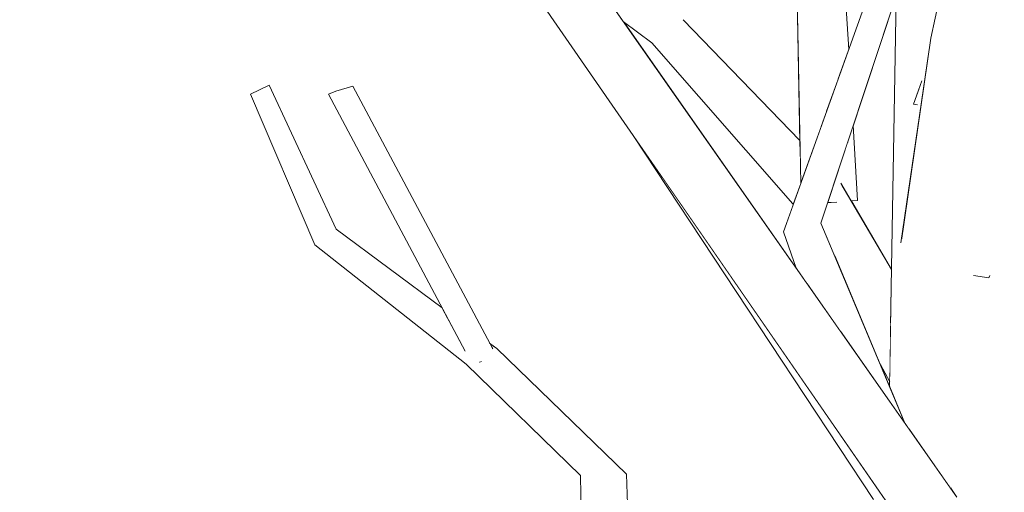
# Model space of a CAD drawing. Extents: x -289599 to -184549, y 66678 to 295474.
# Tile 112 of 256: x -267361 to -267168, y 71715 to 71808. Entities that reach past the tile are written whole.
import ezdxf

# ---------------------------------------------------------------- set-up
doc = ezdxf.new("R2010")
doc.units = 0
doc.header["$MEASUREMENT"] = 0
doc.linetypes.add('Wipeout_Contour', pattern=[1000, 0, -1000])
doc.layers.add('arch drzewa', color=8, linetype='Continuous')
doc.layers.add('Model Ściany', color=8, linetype='Continuous')
doc.layers.add('arch drzewa_Nr_Pióra__4', color=8, linetype='Continuous', lineweight=9)

msp = doc.modelspace()

# ---------------------------------------------------------------- wipeouts: each hides what was drawn before it
at = {"color": 254, "linetype": 'Wipeout_Contour', "lineweight": 0, "ltscale": 155815580.5429485}
msp.add_wipeout([(-266554.89, 73918.5), (-267404.89, 73918.5), (-267404.89, 71750.74), (-267394.05, 71748.38), (-267372.77, 71719.53), (-267373.64, 71718.42), (-267361.77, 71703.3), (-267362.86, 71707.49), (-267359.04, 71708.25), (-267358.29, 71705.38), (-267355.17, 71695.54), (-267346.43, 71685.62), (-267240.2, 71631.77), (-267227.65, 71618.5), (-267218.17, 71618.5), (-267220.21, 71620.82), (-267247.35, 71650.22), (-267302.21, 71663.9), (-267344.56, 71705.32), (-267344.38, 71705.62), (-267342.13, 71706.97), (-267301.15, 71667.98), (-267250.39, 71657.3), (-267251.23, 71718.8), (-267273.59, 71740.57), (-267303.22, 71763.94), (-267315.77, 71793.44), (-267312.12, 71795.22), (-267299.06, 71767.03), (-267278.28, 71751.59), (-267300.51, 71793.47), (-267299.07, 71794.08), (-267295.74, 71795.05), (-267269.02, 71744.71), (-267267.61, 71743.65), (-267242.21, 71719.01), (-267240.22, 71656.11), (-267209.85, 71623.74), (-267192.15, 71653.85), (-267191.46, 71694.71), (-267193.92, 71714.07), (-267240.91, 71785.35), (-267259.73, 71812.62), (-267259.88, 71812.93), (-267260.8, 71812.82), (-267270.86, 71824.37), (-267270.54, 71828.28), (-267284.76, 71838.86), (-267339.96, 71858.73), (-267360.22, 71897.52), (-267358.39, 71899.45), (-267355.97, 71898.67), (-267336.95, 71862.09), (-267284.5, 71844.32), (-267289.83, 71884.07), (-267289.74, 71884.6), (-267318.21, 71914.64), (-267315.25, 71916.35), (-267314.75, 71916.33), (-267285.4, 71886.11), (-267266.24, 71880.37), (-267263.37, 71892.41), (-267272.23, 71900.47), (-267271.16, 71917.53), (-267290.97, 71936.41), (-267293.6, 71962.94), (-267291, 71964.16), (-267288.75, 71963.13), (-267285.82, 71939.03), (-267270.75, 71924.2), (-267270.15, 71933.8), (-267268.22, 71934.27), (-267266.08, 71933.72), (-267266.79, 71920.31), (-267258.08, 71911.73), (-267250.14, 71948.8), (-267246.25, 71948.52), (-267246.21, 71946.67), (-267254.45, 71908.17), (-267252.47, 71906.21), (-267255.44, 71892.9), (-267227.55, 71869.33), (-267227.88, 71868.89), (-267227.73, 71868.84), (-267199.86, 71820.83), (-267198.77, 71802.23), (-267191.78, 71821.78), (-267221.92, 71864.2), (-267221.25, 71864.62), (-267218.99, 71865.53), (-267189.25, 71824.28), (-267188.66, 71858.3), (-267186.39, 71900.82), (-267222.82, 71986.56), (-267226.45, 71988.74), (-267224.64, 71990.83), (-267225.42, 71992.67), (-267229.06, 71999.34), (-267272.8, 72049.63), (-267294.95, 72051.63), (-267299.19, 72053.27), (-267330.73, 72076.07), (-267343.97, 72085.11), (-267390.39, 72099.59), (-267391.71, 72101.29), (-267389.57, 72103.42), (-267341.07, 72088.55), (-267328.2, 72079.46), (-267355.07, 72117.93), (-267355.02, 72119.18), (-267352.4, 72119.92), (-267325.31, 72083.33), (-267285.03, 72065.32), (-267313.51, 72104.32), (-267306.83, 72136.48), (-267310, 72141.1), (-267327.38, 72176.11), (-267325.58, 72177.05), (-267323.15, 72177.38), (-267308.13, 72149.23), (-267310.21, 72162.07), (-267306.83, 72162.95), (-267306.13, 72162.19), (-267303.17, 72145.56), (-267301.81, 72139.09), (-267289.28, 72122.03), (-267288.79, 72176.46), (-267286.85, 72176.89), (-267283.45, 72176.62), (-267284, 72114.84), (-267282.59, 72112.92), (-267248.87, 72053.1), (-267227.3, 72017.9), (-267229.32, 72048.9), (-267234.21, 72057.74), (-267236.98, 72061.01), (-267236.23, 72061.39), (-267250.28, 72086.77), (-267235.32, 72122.05), (-267228.73, 72157.87), (-267226.96, 72157.71), (-267226.37, 72157.6), (-267231.84, 72121.2), (-267245.33, 72088.35), (-267221.6, 72049.35), (-267221.55, 72048.99), (-267211.02, 72036.52), (-267224.99, 72066.7), (-267224.1, 72068.76), (-267220.34, 72068.94), (-267201.46, 72030.94), (-267205.13, 72046.01), (-267195.1, 72076.44), (-267196.57, 72076.37), (-267206.31, 72140.08), (-267220.79, 72182.17), (-267261.46, 72212.28), (-267294.12, 72221.23), (-267319.97, 72232.76), (-267344.72, 72248.99), (-267344.79, 72250.7), (-267342.36, 72251.89), (-267333.53, 72246.52), (-267331.86, 72248.22), (-267298.25, 72228.87), (-267290.01, 72225.52), (-267254.88, 72216.58), (-267222.76, 72193.85), (-267222.2, 72195.52), (-267234.49, 72228.61), (-267245.6, 72271.62), (-267248.78, 72301.27), (-267253.4, 72320.74), (-267256.92, 72334.03), (-267253.03, 72334.74), (-267252.42, 72333.68), (-267249.6, 72323.21), (-267243.96, 72304.25), (-267241.52, 72291.07), (-267237.66, 72316.17), (-267238.19, 72317.91), (-267243.11, 72323.08), (-267243.33, 72324.09), (-267240.09, 72325.73), (-267238.94, 72324.52), (-267238.64, 72324.84), (-267235.21, 72324.9), (-267233.47, 72318.76), (-267214.98, 72299.28), (-267212.2, 72333.19), (-267228.57, 72363.86), (-267226.03, 72365.13), (-267223.67, 72365.28), (-267206.11, 72332.9), (-267209.66, 72295.36), (-267181.01, 72258.39), (-267178.26, 72278.79), (-267178.28, 72280.56), (-267178.35, 72284.63), (-267179.79, 72286.84), (-267179.94, 72286.81), (-267180.16, 72287.39), (-267183.64, 72292.7), (-267184.72, 72299.54), (-267191.01, 72316.29), (-267194.12, 72352.21), (-267184.49, 72379.66), (-267181.78, 72379.12), (-267181.77, 72378.98), (-267190.2, 72352.49), (-267187.39, 72328.96), (-267186.13, 72329.22), (-267184.86, 72328.42), (-267179.85, 72303.15), (-267178.59, 72300.2), (-267179.23, 72341.99), (-267177.86, 72342.19), (-267175.84, 72342.16), (-267175.19, 72341.94), (-267175, 72335.45), (-267173.66, 72368.41), (-267171.45, 72368.51), (-267169.93, 72368.3), (-267170.4, 72322.65), (-267172.58, 72296.58), (-267157.45, 72312.87), (-267146.23, 72345.54), (-267142.87, 72345.09), (-267142.7, 72343.88), (-267152.89, 72309.78), (-267168.83, 72291.03), (-267169.46, 72282.3), (-267162.43, 72272.66), (-267162.33, 72257.61), (-267158.59, 72264.2), (-267152.34, 72309.05), (-267150.13, 72308.95), (-267148.64, 72308.74), (-267154.24, 72262.49), (-267162.27, 72247.35), (-267162.2, 72236.68), (-267135.6, 72265.25), (-267135.28, 72293), (-267131.42, 72293.3), (-267130.76, 72291.44), (-267131, 72270.18), (-267128.51, 72272.86), (-267122.12, 72299.75), (-267099.47, 72329.42), (-267097.98, 72329.77), (-267095.06, 72328.15), (-267116.44, 72300.44), (-267122.1, 72279.04), (-267096.71, 72303.64), (-267093.97, 72302.24), (-267092.55, 72300.96), (-267124.41, 72270.08), (-267124.47, 72270.11), (-267124.52, 72269.93), (-267131.09, 72262.5), (-267131.28, 72246.32), (-267091.76, 72275.06), (-267087.49, 72308.02), (-267082.99, 72307.8), (-267087.45, 72272.08), (-267129.48, 72240.53), (-267142.14, 72203.78), (-267139.97, 72201.92), (-267147.29, 72188.82), (-267148.25, 72186.05), (-267098.87, 72200.54), (-267078.78, 72244.31), (-267027.3, 72275.39), (-267024.95, 72273.24), (-267024.95, 72272.56), (-267073.28, 72242.57), (-267095.96, 72194.42), (-267152.29, 72175.83), (-267164.36, 72157.23), (-267164.31, 72155.32), (-267165.61, 72155.31), (-267166.47, 72153.98), (-267171.79, 72130.46), (-267171.79, 72129.72), (-267171.62, 72125.13), (-267168.64, 72128.16), (-267165.27, 72149.83), (-267163.68, 72151.86), (-267160.07, 72150.82), (-267162.38, 72127.73), (-267163.89, 72124.2), (-267171.23, 72114.39), (-267170.51, 72094.67), (-267170.45, 72094.54), (-267170.5, 72094.53), (-267169.08, 72055.64), (-267168.01, 72028.93), (-267166.71, 72022.75), (-267167.75, 72022.59), (-267166.11, 71981.58), (-267165.41, 71946.78), (-267160.96, 71940.17), (-267154.78, 71925.2), (-267157.32, 71971.72), (-267159.94, 72001.28), (-267163.82, 72055.82), (-267163.84, 72063.1), (-267164.32, 72077.48), (-267161.37, 72077.66), (-267160.94, 72076.85), (-267160.23, 72062.48), (-267159.66, 72054.84), (-267155.89, 72020.36), (-267152.04, 72041.87), (-267148.7, 72041.69), (-267146.72, 72041.2), (-267153.84, 72001.51), (-267153.6, 71999.34), (-267148.41, 71971.27), (-267141.73, 71910.81), (-267130.2, 71936.36), (-267124.65, 71946.44), (-267123.81, 71972.6), (-267099.22, 72018.98), (-267098.65, 72019.15), (-267098.69, 72019.63), (-267084.29, 72036.06), (-267073.32, 72053.32), (-267078.55, 72078.81), (-267075.93, 72079.42), (-267074.82, 72078.73), (-267070.47, 72057.8), (-267070.42, 72057.89), (-267056.61, 72091.8), (-267054.99, 72091.74), (-267051.8, 72090.79), (-267064.65, 72056.13), (-267068.73, 72049.4), (-267068.15, 72046.6), (-267077.33, 72035.21), (-267084.67, 72023.1), (-267062.19, 72029.47), (-267052.81, 72062.94), (-267048.42, 72062.22), (-267056.35, 72031.13), (-267054.58, 72031.63), (-267045.99, 72038.91), (-267032.16, 72051.01), (-267031.42, 72050.54), (-267020.35, 72062.61), (-267018.61, 72062.89), (-267015.99, 72061.06), (-267043.56, 72030.26), (-267052.71, 72027.73), (-267061.55, 72019.78), (-267080, 71992.99), (-267093.88, 71952.99), (-267084.28, 71961.07), (-267024.01, 71996.91), (-266998.65, 72044.15), (-266995.15, 72044.03), (-266993.91, 72042.09), (-267016.92, 71999.22), (-266957.08, 72017.32), (-266950.39, 72026.42), (-266930.3, 72054.71), (-266929.29, 72055.13), (-266926.46, 72053.39), (-266955.35, 72013.46), (-267019.39, 71992.96), (-267077.74, 71956.54), (-267099.7, 71936.7), (-267122.83, 71887.39), (-267126.74, 71865.63), (-267122.46, 71858.86), (-267124.14, 71868.46), (-267123.09, 71869.81), (-267120.43, 71869.49), (-267116.24, 71849), (-267114.26, 71845.88), (-267113.12, 71833.76), (-267112.64, 71831.42), (-267110.74, 71828.86), (-267105.17, 71849.14), (-267096.58, 71873.38), (-267095.7, 71875.13), (-267103.9, 71925.7), (-267100.53, 71926.23), (-267098.59, 71926.05), (-267091.65, 71883.21), (-267088.61, 71889.26), (-267081.24, 71913.31), (-267079.73, 71914.34), (-267076.87, 71912.94), (-267083.05, 71888.5), (-267089.79, 71871.89), (-267096.95, 71847.35), (-267104.1, 71819.91), (-267089.95, 71800.84), (-267077.85, 71836.95), (-267075.72, 71865.5), (-267049.63, 71904.05), (-267046.66, 71904.73), (-267045.7, 71902.48), (-267069.99, 71865.23), (-267070.6, 71836.16), (-267084.05, 71795.41), (-267080.14, 71787.89), (-267071.36, 71794.68), (-267054.59, 71808.43), (-267020.67, 71856.61), (-266986.06, 71878.82), (-266961.97, 71898.35), (-266959.13, 71896.29), (-266959.16, 71896.03), (-266960.68, 71894.8), (-266957.88, 71893.41), (-266958.11, 71891.29), (-267015.33, 71854.49), (-267048.81, 71806.87), (-267049.88, 71805.29), (-267051.19, 71803.49), (-267065.12, 71792.28), (-267077.11, 71782.06), (-267065.43, 71759.6), (-267041.15, 71802.36), (-267006.62, 71809.79), (-266983.4, 71843.27), (-266981.1, 71846.61), (-266980.61, 71847.28), (-266977.96, 71846.19), (-266980.37, 71842.76), (-267005.92, 71805.89), (-267036.06, 71799.94), (-267061.32, 71751.7), (-267059.69, 71748.58), (-267084.57, 71725.32), (-267053.86, 71730.73), (-267053.04, 71734.58), (-267021.97, 71756.89), (-267022.42, 71761.76), (-267023.39, 71770.12), (-267018.27, 71780.21), (-267014.6, 71780.62), (-267013.67, 71778.06), (-267017.46, 71767.62), (-267017.43, 71767.43), (-267016.39, 71760.9), (-267013.83, 71762.74), (-267011.35, 71761.13), (-267003.93, 71766.63), (-266968.16, 71773.45), (-266967.24, 71771.32), (-266967.8, 71770.63), (-267001.07, 71763.75), (-267015.13, 71753.08), (-267010.16, 71722.03), (-266957.77, 71737.3), (-266948.96, 71765.07), (-266943.45, 71764.4), (-266953.72, 71733.42), (-266957.11, 71732.26), (-266960.48, 71731.26), (-267010.07, 71715.44), (-267010.24, 71715.32), (-267010.34, 71714.69), (-267011.17, 71714.7), (-267050.84, 71688.31), (-267064.82, 71648.11), (-267103.31, 71618.5), (-266554.89, 71618.5), (-266554.89, 71746.14), (-266591.22, 71757.06), (-266615, 71786), (-266612.08, 71787.59), (-266610.19, 71788.38), (-266589.22, 71762.37), (-266564.6, 71755.4), (-266564.32, 71757.04), (-266563.13, 71758.14), (-266554.89, 71756.58)], dxfattribs=at).dxf.layer = 'Model Ściany'

# ---------------------------------------------------------------- next in the draw order: wipeouts: each hides what was drawn before it
at = {"color": 254, "linetype": 'Wipeout_Contour', "lineweight": 0, "ltscale": 1943379.358555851}
msp.add_wipeout([(-267168.9, 71785.34), (-267165, 71761.88), (-267164.83, 71762.91), (-267166.44, 71800.36), (-267166.45, 71800.34), (-267166.87, 71795.34)], dxfattribs=at).dxf.layer = 'arch drzewa'
at = {"color": 254, "linetype": 'Wipeout_Contour', "lineweight": 0, "ltscale": 1296036.73136011}
msp.add_wipeout([(-267299.06, 71767.03), (-267303.22, 71763.94), (-267276.87, 71748.93), (-267278.28, 71751.59)], dxfattribs=at).dxf.layer = 'arch drzewa'
at = {"color": 254, "linetype": 'Wipeout_Contour', "lineweight": 0, "ltscale": 2915048.301765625}
msp.add_wipeout([(-267174.84, 71760.23), (-267179.56, 71760.29), (-267172.83, 71720.56), (-267170.45, 71731.72), (-267165.29, 71760.12), (-267171.04, 71760.19), (-267171.16, 71757.92), (-267171.35, 71757.49), (-267174.16, 71757.94)], dxfattribs=at).dxf.layer = 'arch drzewa'
at = {"color": 254, "linetype": 'Wipeout_Contour', "lineweight": 0, "ltscale": 971853.636167}
msp.add_wipeout([(-267240.22, 71656.11), (-267242.21, 71719.01), (-267251.23, 71718.8)], dxfattribs=at).dxf.layer = 'arch drzewa'
at = {"color": 254, "linetype": 'Wipeout_Contour', "lineweight": 0, "ltscale": 4211801.367695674}
msp.add_wipeout([(-267256.6, 71867.5), (-267260.08, 71851.61), (-267251.69, 71822.48), (-267231.14, 71808.06), (-267208.31, 71784.37), (-267208.99, 71820.67), (-267234.21, 71866.29), (-267234.62, 71866.25), (-267235.5, 71867.05), (-267253.83, 71872.42), (-267253.06, 71870.65), (-267252.64, 71867.69), (-267256.53, 71867.35)], dxfattribs=at).dxf.layer = 'Model Ściany'
at = {"color": 254, "linetype": 'Wipeout_Contour', "lineweight": 0, "ltscale": 1619614.0300697}
msp.add_wipeout([(-267197.03, 71772.65), (-267198.24, 71772.56), (-267190.37, 71759.13), (-267189.44, 71812.9), (-267197.89, 71787.32)], dxfattribs=at).dxf.layer = 'Model Ściany'
at = {"color": 254, "linetype": 'Wipeout_Contour', "lineweight": 0, "ltscale": 971728.173069}
msp.add_wipeout([(-267192.57, 71740.5), (-267190.76, 71736.18), (-267190.74, 71737.14)], dxfattribs=at).dxf.layer = 'Model Ściany'
at = {"color": 254, "linetype": 'Wipeout_Contour', "lineweight": 0, "ltscale": 4536372.0798842}
msp.add_wipeout([(-267383.19, 71715), (-267404.89, 71725.43), (-267404.89, 71618.5), (-267283.45, 71618.5), (-267284.76, 71621.19), (-267283.12, 71621.51), (-267293.55, 71636.6), (-267317.44, 71642.43), (-267318.39, 71642.04), (-267327.45, 71648.4), (-267328.9, 71652.37), (-267328.91, 71652.46), (-267354.94, 71677.15), (-267355.68, 71679.99)], dxfattribs=at).dxf.layer = 'Model Ściany'

# ---------------------------------------------------------------- next in the draw order: wipeouts: each hides what was drawn before it
at = {"color": 254, "linetype": 'Wipeout_Contour', "lineweight": 0, "ltscale": 3239265.713047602}
msp.add_wipeout([(-267184.33, 71858.72), (-267188.66, 71858.3), (-267183.29, 71800.38), (-267182.69, 71804.42), (-267180.44, 71814.76), (-267181.15, 71859.03), (-267184.04, 71858.75), (-267182.37, 71846.33), (-267183.59, 71846.02), (-267183.94, 71846.4)], dxfattribs=at).dxf.layer = 'arch drzewa'
at = {"color": 254, "linetype": 'Wipeout_Contour', "lineweight": 0, "ltscale": 1295745.882038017}
msp.add_wipeout([(-267204.92, 71820.52), (-267200.92, 71796.22), (-267198.77, 71802.23), (-267199.86, 71820.83)], dxfattribs=at).dxf.layer = 'arch drzewa'
at = {"color": 254, "linetype": 'Wipeout_Contour', "lineweight": 0, "ltscale": 972104.467782}
msp.add_wipeout([(-267299.06, 71767.03), (-267312.12, 71795.22), (-267315.77, 71793.44)], dxfattribs=at).dxf.layer = 'arch drzewa'
at = {"color": 254, "linetype": 'Wipeout_Contour', "lineweight": 0, "ltscale": 1295502.99588464}
msp.add_wipeout([(-267163.88, 71741.49), (-267171.28, 71711.45), (-267166.49, 71683.16), (-267160.93, 71674.97)], dxfattribs=at).dxf.layer = 'arch drzewa'
at = {"color": 254, "linetype": 'Wipeout_Contour', "lineweight": 0, "ltscale": 1296302.47895312}
msp.add_wipeout([(-267376.34, 71719.53), (-267383.19, 71715), (-267359.99, 71696.46), (-267361.67, 71702.89)], dxfattribs=at).dxf.layer = 'arch drzewa'
at = {"color": 254, "linetype": 'Wipeout_Contour', "lineweight": 0, "ltscale": 971844.549131}
msp.add_wipeout([(-267251.23, 71718.8), (-267250.34, 71653.46), (-267240.22, 71656.11)], dxfattribs=at).dxf.layer = 'arch drzewa'
at = {"color": 254, "linetype": 'Wipeout_Contour', "lineweight": 0, "ltscale": 1943685.134781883}
msp.add_wipeout([(-267242.9, 71807.72), (-267209.03, 71759.4), (-267211.55, 71766.49), (-267209.63, 71771.85), (-267209.69, 71771.96), (-267237.26, 71803.53)], dxfattribs=at).dxf.layer = 'Model Ściany'

# ---------------------------------------------------------------- next in the draw order: wipeouts: each hides what was drawn before it
at = {"color": 254, "linetype": 'Wipeout_Contour', "lineweight": 0, "ltscale": 971808.70666}
msp.add_wipeout([(-267204.92, 71820.52), (-267203.19, 71789.86), (-267200.92, 71796.22)], dxfattribs=at).dxf.layer = 'arch drzewa'
at = {"color": 254, "linetype": 'Wipeout_Contour', "lineweight": 0, "ltscale": 1295808.459998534}
msp.add_wipeout([(-267237.26, 71803.53), (-267208.26, 71781.98), (-267208.31, 71784.37), (-267231.14, 71808.06)], dxfattribs=at).dxf.layer = 'arch drzewa'
at = {"color": 254, "linetype": 'Wipeout_Contour', "lineweight": 0, "ltscale": 971806.000752}
msp.add_wipeout([(-267209.69, 71771.96), (-267209.62, 71771.88), (-267209.57, 71772.02)], dxfattribs=at).dxf.layer = 'arch drzewa'
at = {"color": 254, "linetype": 'Wipeout_Contour', "lineweight": 0, "ltscale": 2914976.37037085}
msp.add_wipeout([(-267179.56, 71760.29), (-267178.72, 71716.14), (-267177.6, 71714.54), (-267172.99, 71692.74), (-267166.49, 71683.16), (-267171.28, 71711.45), (-267171.73, 71709.74), (-267174.62, 71710.25), (-267172.83, 71720.56)], dxfattribs=at).dxf.layer = 'arch drzewa'
at = {"color": 254, "linetype": 'Wipeout_Contour', "lineweight": 0, "ltscale": 2591861.846906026}
msp.add_wipeout([(-267273.59, 71740.57), (-267242.21, 71719.01), (-267267.61, 71743.65), (-267269.33, 71742.77), (-267270.8, 71741.03), (-267270.9, 71741), (-267270.93, 71740.99), (-267271.63, 71741.58)], dxfattribs=at).dxf.layer = 'arch drzewa'

# ---------------------------------------------------------------- next in the draw order: wipeouts: each hides what was drawn before it
at = {"color": 254, "linetype": 'Wipeout_Contour', "lineweight": 0, "ltscale": 1619471.761189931}
msp.add_wipeout([(-267171.04, 71760.19), (-267165.29, 71760.12), (-267165, 71761.88), (-267168.9, 71785.34), (-267170.04, 71780.05)], dxfattribs=at).dxf.layer = 'arch drzewa'
at = {"color": 254, "linetype": 'Wipeout_Contour', "lineweight": 0, "ltscale": 971806.193698}
msp.add_wipeout([(-267209.69, 71771.96), (-267209.63, 71771.85), (-267209.62, 71771.88)], dxfattribs=at).dxf.layer = 'arch drzewa'
at = {"color": 254, "linetype": 'Wipeout_Contour', "lineweight": 0, "ltscale": 1619503.301421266}
msp.add_wipeout([(-267179.56, 71760.29), (-267190.36, 71759.45), (-267186.86, 71727.75), (-267178.77, 71716.22), (-267178.72, 71716.14)], dxfattribs=at).dxf.layer = 'arch drzewa'
at = {"color": 254, "linetype": 'Wipeout_Contour', "lineweight": 0, "ltscale": 971956.442972}
msp.add_wipeout([(-267269.02, 71744.71), (-267268.84, 71744.35), (-267267.61, 71743.65)], dxfattribs=at).dxf.layer = 'arch drzewa'
at = {"color": 254, "linetype": 'Wipeout_Contour', "lineweight": 0, "ltscale": 971906.300464}
msp.add_wipeout([(-267273.59, 71740.57), (-267251.23, 71718.8), (-267242.21, 71719.01)], dxfattribs=at).dxf.layer = 'arch drzewa'

# ---------------------------------------------------------------- next in the draw order: wipeouts: each hides what was drawn before it
at = {"color": 254, "linetype": 'Wipeout_Contour', "lineweight": 0, "ltscale": 1619712.796749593}
msp.add_wipeout([(-267237.26, 71803.53), (-267209.69, 71771.96), (-267209.57, 71772.02), (-267208.15, 71775.99), (-267208.26, 71781.98)], dxfattribs=at).dxf.layer = 'arch drzewa'
at = {"color": 254, "linetype": 'Wipeout_Contour', "lineweight": 0, "ltscale": 1943330.556775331}
msp.add_wipeout([(-267170.45, 71731.72), (-267172.38, 71710.01), (-267155.19, 71785.03), (-267164.24, 71785.82), (-267164.82, 71762.97), (-267165.29, 71760.12)], dxfattribs=at).dxf.layer = 'arch drzewa'
at = {"color": 254, "linetype": 'Wipeout_Contour', "lineweight": 0, "ltscale": 971708.813297}
msp.add_wipeout([(-267179.82, 71776.04), (-267179.56, 71760.29), (-267174.84, 71760.23)], dxfattribs=at).dxf.layer = 'arch drzewa'
at = {"color": 254, "linetype": 'Wipeout_Contour', "lineweight": 0, "ltscale": 1619988.014084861}
msp.add_wipeout([(-267303.22, 71763.94), (-267273.59, 71740.57), (-267271.63, 71741.58), (-267273.83, 71743.2), (-267276.87, 71748.93)], dxfattribs=at).dxf.layer = 'arch drzewa'
at = {"color": 254, "linetype": 'Wipeout_Contour', "lineweight": 0, "ltscale": 1295627.499736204}
msp.add_wipeout([(-267190.36, 71759.45), (-267190.76, 71736.18), (-267187.76, 71729.04), (-267186.86, 71727.75)], dxfattribs=at).dxf.layer = 'arch drzewa'
at = {"color": 254, "linetype": 'Wipeout_Contour', "lineweight": 0, "ltscale": 1295941.833235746}
msp.add_wipeout([(-267268.47, 71743.67), (-267269.33, 71742.77), (-267267.61, 71743.65), (-267268.84, 71744.35)], dxfattribs=at).dxf.layer = 'arch drzewa'

# ---------------------------------------------------------------- next in the draw order: wipeouts: each hides what was drawn before it
at = {"color": 254, "linetype": 'Wipeout_Contour', "lineweight": 0, "ltscale": 1295756.919187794}
msp.add_wipeout([(-267208.99, 71820.67), (-267204.25, 71786.9), (-267203.19, 71789.86), (-267204.92, 71820.52)], dxfattribs=at).dxf.layer = 'arch drzewa'
at = {"color": 254, "linetype": 'Wipeout_Contour', "lineweight": 0, "ltscale": 1619883.98546898}
msp.add_wipeout([(-267231.14, 71808.06), (-267250.78, 71819.35), (-267250.6, 71818.72), (-267242.9, 71807.72), (-267237.26, 71803.53)], dxfattribs=at).dxf.layer = 'arch drzewa'
at = {"color": 254, "linetype": 'Wipeout_Contour', "lineweight": 0, "ltscale": 972088.497721}
msp.add_wipeout([(-267315.77, 71793.44), (-267303.22, 71763.94), (-267299.06, 71767.03)], dxfattribs=at).dxf.layer = 'arch drzewa'
at = {"color": 254, "linetype": 'Wipeout_Contour', "lineweight": 0, "ltscale": 2591389.272871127}
msp.add_wipeout([(-267202.87, 71772.27), (-267204.2, 71768.23), (-267201.62, 71762.07), (-267190.55, 71748.51), (-267190.37, 71759.13), (-267200.17, 71775.85), (-267201.18, 71772.33), (-267202.2, 71772.25)], dxfattribs=at).dxf.layer = 'arch drzewa'
at = {"color": 254, "linetype": 'Wipeout_Contour', "lineweight": 0, "ltscale": 971718.846923}
msp.add_wipeout([(-267179.82, 71776.04), (-267180.81, 71773.74), (-267179.56, 71760.29)], dxfattribs=at).dxf.layer = 'arch drzewa'
at = {"color": 254, "linetype": 'Wipeout_Contour', "lineweight": 0, "ltscale": 1295544.640765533}
msp.add_wipeout([(-267172.83, 71720.56), (-267174.62, 71710.25), (-267172.38, 71710.01), (-267170.45, 71731.72)], dxfattribs=at).dxf.layer = 'arch drzewa'

# ---------------------------------------------------------------- next in the draw order: linework, layer by layer
at = {"layer": 'arch drzewa_Nr_Pióra__4', "linetype": 'Continuous'}
for p in [(-267312.12, 71795.22), (-267303.22, 71763.94)]:
    msp.add_line(p, (-267315.77, 71793.44), dxfattribs=at)

# ---------------------------------------------------------------- next in the draw order: wipeouts: each hides what was drawn before it
at = {"color": 254, "linetype": 'Wipeout_Contour', "lineweight": 0, "ltscale": 971814.815657}
msp.add_wipeout([(-267204.25, 71786.9), (-267208.99, 71820.67), (-267208.15, 71775.99)], dxfattribs=at).dxf.layer = 'arch drzewa'
at = {"color": 254, "linetype": 'Wipeout_Contour', "lineweight": 0, "ltscale": 1944009.575433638}
msp.add_wipeout([(-267300.51, 71793.47), (-267273.83, 71743.2), (-267271.63, 71741.58), (-267270.93, 71740.99), (-267270.9, 71741), (-267299.07, 71794.08)], dxfattribs=at).dxf.layer = 'arch drzewa'
at = {"color": 254, "linetype": 'Wipeout_Contour', "lineweight": 0, "ltscale": 971778.961483}
msp.add_wipeout([(-267198.93, 71784.17), (-267197.03, 71772.65), (-267197.89, 71787.32)], dxfattribs=at).dxf.layer = 'arch drzewa'
at = {"color": 254, "linetype": 'Wipeout_Contour', "lineweight": 0, "ltscale": 2267183.661877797}
msp.add_wipeout([(-267155.19, 71785.03), (-267172.38, 71710.01), (-267171.73, 71709.74), (-267171.28, 71711.45), (-267163.88, 71741.49), (-267163.37, 71740.65), (-267162.51, 71741.24)], dxfattribs=at).dxf.layer = 'arch drzewa'
at = {"color": 254, "linetype": 'Wipeout_Contour', "lineweight": 0, "ltscale": 1295656.36203532}
msp.add_wipeout([(-267201.62, 71762.07), (-267192.57, 71740.5), (-267190.74, 71737.14), (-267190.55, 71748.51)], dxfattribs=at).dxf.layer = 'arch drzewa'

# ---------------------------------------------------------------- next in the draw order: wipeouts: each hides what was drawn before it
at = {"color": 254, "linetype": 'Wipeout_Contour', "lineweight": 0, "ltscale": 1619502.890570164}
msp.add_wipeout([(-267166.11, 71804.4), (-267170.34, 71801.86), (-267170.04, 71780.05), (-267168.9, 71785.34), (-267166.87, 71795.34)], dxfattribs=at).dxf.layer = 'arch drzewa'
at = {"color": 254, "linetype": 'Wipeout_Contour', "lineweight": 0, "ltscale": 1943998.20552261}
msp.add_wipeout([(-267299.07, 71794.08), (-267270.9, 71741), (-267270.8, 71741.03), (-267269.33, 71742.77), (-267268.47, 71743.67), (-267295.74, 71795.05)], dxfattribs=at).dxf.layer = 'arch drzewa'
at = {"color": 254, "linetype": 'Wipeout_Contour', "lineweight": 0, "ltscale": 2267485.764755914}
msp.add_wipeout([(-267202.29, 71774), (-267202.2, 71772.25), (-267201.18, 71772.33), (-267200.17, 71775.85), (-267198.24, 71772.56), (-267197.03, 71772.65), (-267198.93, 71784.17)], dxfattribs=at).dxf.layer = 'arch drzewa'

# ---------------------------------------------------------------- next in the draw order: linework, layer by layer
at = {"layer": 'arch drzewa_Nr_Pióra__4', "linetype": 'Continuous'}
for p, q in [((-267299.06, 71767.03), (-267312.12, 71795.22)), ((-267295.74, 71795.05), (-267299.07, 71794.08)), ((-267268.41, 71743.56), (-267295.74, 71795.05)), ((-267299.07, 71794.08), (-267300.51, 71793.47)), ((-267273.78, 71743.1), (-267300.51, 71793.47)), ((-267278.28, 71751.59), (-267299.06, 71767.03)), ((-267273.59, 71740.57), (-267303.22, 71763.94)), ((-267267.61, 71743.65), (-267269.02, 71744.71)), ((-267270.9, 71741), (-267270.98, 71740.97)), ((-267270.57, 71741.1), (-267270.9, 71741))]:
    msp.add_line(p, q, dxfattribs=at)

# ---------------------------------------------------------------- next in the draw order: wipeouts: each hides what was drawn before it
at = {"color": 254, "linetype": 'Wipeout_Contour', "lineweight": 0, "ltscale": 1619487.053771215}
msp.add_wipeout([(-267171.35, 71757.49), (-267171.16, 71757.92), (-267171.04, 71760.19), (-267170.04, 71780.05), (-267170.34, 71801.86)], dxfattribs=at).dxf.layer = 'arch drzewa'
at = {"color": 254, "linetype": 'Wipeout_Contour', "lineweight": 0, "ltscale": 971785.639335}
msp.add_wipeout([(-267202.4, 71773.69), (-267202.2, 71772.25), (-267202.29, 71774)], dxfattribs=at).dxf.layer = 'arch drzewa'

# ---------------------------------------------------------------- next in the draw order: wipeouts: each hides what was drawn before it
at = {"color": 254, "linetype": 'Wipeout_Contour', "lineweight": 0, "ltscale": 971785.755451}
msp.add_wipeout([(-267202.87, 71772.27), (-267202.2, 71772.25), (-267202.4, 71773.69)], dxfattribs=at).dxf.layer = 'arch drzewa'

# ---------------------------------------------------------------- next in the draw order: wipeouts: each hides what was drawn before it
at = {"color": 254, "linetype": 'Wipeout_Contour', "lineweight": 0, "ltscale": 2591814.32345028}
msp.add_wipeout([(-267257.61, 71814.04), (-267259.73, 71812.62), (-267177.6, 71714.54), (-267250.6, 71818.72), (-267253.89, 71816.52), (-267253.31, 71814.75), (-267253.16, 71813.76), (-267254.03, 71813.66)], dxfattribs=at).dxf.layer = 'arch drzewa'

# ---------------------------------------------------------------- next in the draw order: wipeouts: each hides what was drawn before it
at = {"color": 254, "linetype": 'Wipeout_Contour', "lineweight": 0, "ltscale": 1943481.455072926}
msp.add_wipeout([(-267177.6, 71714.54), (-267259.73, 71812.62), (-267190.33, 71712.11), (-267187.32, 71713.08), (-267186.3, 71712.34), (-267185.57, 71711.27)], dxfattribs=at).dxf.layer = 'arch drzewa'

# ---------------------------------------------------------------- next in the draw order: linework, layer by layer
at = {"layer": 'arch drzewa_Nr_Pióra__4', "linetype": 'Continuous'}
for p, q in [((-267237.26, 71803.53), (-267242.9, 71807.72)), ((-267242.21, 71719.01), (-267267.61, 71743.65)), ((-267251.23, 71718.8), (-267273.59, 71740.57)), ((-267250.34, 71653.46), (-267251.23, 71718.8))]:
    msp.add_line(p, q, dxfattribs=at)

# ---------------------------------------------------------------- next in the draw order: wipeouts: each hides what was drawn before it
at = {"color": 254, "linetype": 'Wipeout_Contour', "lineweight": 0, "ltscale": 971716.803429}
msp.add_wipeout([(-267171.35, 71757.49), (-267170.34, 71801.86), (-267182.69, 71804.42)], dxfattribs=at).dxf.layer = 'arch drzewa'
at = {"color": 254, "linetype": 'Wipeout_Contour', "lineweight": 0, "ltscale": 2591294.469599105}
msp.add_wipeout([(-267190.33, 71712.11), (-267240.91, 71785.35), (-267193.92, 71714.07), (-267192.56, 71712.97), (-267192.82, 71713.71), (-267191.45, 71712.07), (-267190.03, 71710.91), (-267190.7, 71711.99)], dxfattribs=at).dxf.layer = 'arch drzewa'

# ---------------------------------------------------------------- next in the draw order: linework, layer by layer
at = {"layer": 'arch drzewa_Nr_Pióra__4', "linetype": 'Continuous'}
msp.add_line((-267240.22, 71656.11), (-267242.21, 71719.01), dxfattribs=at)

# ---------------------------------------------------------------- next in the draw order: wipeouts: each hides what was drawn before it
at = {"color": 254, "linetype": 'Wipeout_Contour', "lineweight": 0, "ltscale": 971716.330952}
msp.add_wipeout([(-267160.16, 71868.47), (-267170.34, 71801.86), (-267166.11, 71804.4)], dxfattribs=at).dxf.layer = 'arch drzewa'
at = {"color": 254, "linetype": 'Wipeout_Contour', "lineweight": 0, "ltscale": 1295675.40320816}
msp.add_wipeout([(-267208.43, 71767.45), (-267192.34, 71735.58), (-267187.76, 71729.04), (-267204.2, 71768.23)], dxfattribs=at).dxf.layer = 'arch drzewa'

# ---------------------------------------------------------------- next in the draw order: linework, layer by layer
at = {"layer": 'arch drzewa_Nr_Pióra__4', "linetype": 'Continuous'}
msp.add_line((-267190.76, 71736.18), (-267190.36, 71759.45), dxfattribs=at)

# ---------------------------------------------------------------- next in the draw order: wipeouts: each hides what was drawn before it
at = {"color": 254, "linetype": 'Wipeout_Contour', "lineweight": 0, "ltscale": 971734.702688}
msp.add_wipeout([(-267170.34, 71801.86), (-267160.16, 71868.47), (-267168.16, 71871.17)], dxfattribs=at).dxf.layer = 'arch drzewa'
at = {"color": 254, "linetype": 'Wipeout_Contour', "lineweight": 0, "ltscale": 971762.461394}
msp.add_wipeout([(-267192.34, 71735.58), (-267208.43, 71767.45), (-267200.06, 71746.59)], dxfattribs=at).dxf.layer = 'arch drzewa'

# ---------------------------------------------------------------- next in the draw order: linework, layer by layer
at = {"layer": 'arch drzewa_Nr_Pióra__4', "linetype": 'Continuous'}
msp.add_line((-267190.74, 71737.14), (-267192.57, 71740.5), dxfattribs=at)

# ---------------------------------------------------------------- next in the draw order: wipeouts: each hides what was drawn before it
at = {"color": 254, "linetype": 'Wipeout_Contour', "lineweight": 0, "ltscale": 1295716.966218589}
msp.add_wipeout([(-267208.43, 71767.45), (-267211.55, 71766.49), (-267206.64, 71755.99), (-267200.06, 71746.59)], dxfattribs=at).dxf.layer = 'arch drzewa'

# ---------------------------------------------------------------- next in the draw order: wipeouts: each hides what was drawn before it
at = {"color": 254, "linetype": 'Wipeout_Contour', "lineweight": 0, "ltscale": 971783.235799}
msp.add_wipeout([(-267204.2, 71768.23), (-267186.8, 71820.89), (-267190.13, 71821.68)], dxfattribs=at).dxf.layer = 'arch drzewa'
at = {"color": 254, "linetype": 'Wipeout_Contour', "lineweight": 0, "ltscale": 971795.93003}
msp.add_wipeout([(-267211.55, 71766.49), (-267209.03, 71759.4), (-267206.64, 71755.99)], dxfattribs=at).dxf.layer = 'arch drzewa'

# ---------------------------------------------------------------- next in the draw order: wipeouts: each hides what was drawn before it
at = {"color": 254, "linetype": 'Wipeout_Contour', "lineweight": 0, "ltscale": 971790.328075}
msp.add_wipeout([(-267190.13, 71821.68), (-267208.43, 71767.45), (-267204.2, 71768.23)], dxfattribs=at).dxf.layer = 'arch drzewa'
at = {"color": 254, "linetype": 'Wipeout_Contour', "lineweight": 0, "ltscale": 2267336.23723044}
msp.add_wipeout([(-267188.49, 71764.9), (-267180.81, 71773.74), (-267179.82, 71776.04), (-267174.84, 71760.23), (-267174.16, 71757.94), (-267171.35, 71757.49), (-267182.69, 71804.42)], dxfattribs=at).dxf.layer = 'arch drzewa'

# ---------------------------------------------------------------- next in the draw order: linework, layer by layer
at = {"layer": 'arch drzewa_Nr_Pióra__4', "linetype": 'Continuous'}
for p, q in [((-267171.35, 71757.49), (-267174.32, 71757.97)), ((-267171.14, 71757.95), (-267171.35, 71757.49))]:
    msp.add_line(p, q, dxfattribs=at)

# ---------------------------------------------------------------- next in the draw order: wipeouts: each hides what was drawn before it
at = {"color": 254, "linetype": 'Wipeout_Contour', "lineweight": 0, "ltscale": 971741.249957}
msp.add_wipeout([(-267168.16, 71871.17), (-267182.69, 71804.42), (-267170.34, 71801.86)], dxfattribs=at).dxf.layer = 'arch drzewa'
at = {"color": 254, "linetype": 'Wipeout_Contour', "lineweight": 0, "ltscale": 971792.288556}
msp.add_wipeout([(-267208.43, 71767.45), (-267190.13, 71821.68), (-267191.78, 71821.78)], dxfattribs=at).dxf.layer = 'arch drzewa'
at = {"color": 254, "linetype": 'Wipeout_Contour', "lineweight": 0, "ltscale": 971750.68776}
msp.add_wipeout([(-267184.83, 71795.09), (-267186.09, 71791.52), (-267185.49, 71791.4)], dxfattribs=at).dxf.layer = 'arch drzewa'

# ---------------------------------------------------------------- next in the draw order: linework, layer by layer
at = {"layer": 'arch drzewa_Nr_Pióra__4', "linetype": 'Continuous'}
for p, q in [((-267182.69, 71804.42), (-267168.16, 71871.17)), ((-267190.36, 71759.45), (-267189.44, 71812.9)), ((-267188.58, 71764.33), (-267182.69, 71804.42)), ((-267186.09, 71791.52), (-267184.48, 71796.09)), ((-267185.32, 71791.36), (-267186.09, 71791.52))]:
    msp.add_line(p, q, dxfattribs=at)

# ---------------------------------------------------------------- next in the draw order: wipeouts: each hides what was drawn before it
at = {"color": 254, "linetype": 'Wipeout_Contour', "lineweight": 0, "ltscale": 971798.583326}
msp.add_wipeout([(-267191.78, 71821.78), (-267211.55, 71766.49), (-267208.43, 71767.45)], dxfattribs=at).dxf.layer = 'arch drzewa'

# ---------------------------------------------------------------- next in the draw order: linework, layer by layer
at = {"layer": 'arch drzewa_Nr_Pióra__4', "linetype": 'Continuous'}
for p, q in [((-267211.55, 71766.49), (-267191.78, 71821.78)), ((-267208.15, 71775.99), (-267208.99, 71820.67)), ((-267204.2, 71768.23), (-267186.8, 71820.89)), ((-267198.77, 71802.23), (-267199.86, 71820.83)), ((-267177.6, 71714.54), (-267250.6, 71818.72)), ((-267190.33, 71712.11), (-267259.73, 71812.62)), ((-267208.31, 71784.37), (-267231.14, 71808.06)), ((-267209.69, 71771.96), (-267237.26, 71803.53)), ((-267197.03, 71772.65), (-267197.89, 71787.32)), ((-267193.92, 71714.07), (-267240.91, 71785.35)), ((-267190.37, 71759.13), (-267200.29, 71776.05)), ((-267209.63, 71771.85), (-267209.69, 71771.96)), ((-267202.2, 71772.25), (-267202.87, 71772.27)), ((-267201.09, 71772.34), (-267202.2, 71772.25)), ((-267197.03, 71772.65), (-267198.24, 71772.56)), ((-267187.76, 71729.04), (-267204.2, 71768.23)), ((-267209.03, 71759.4), (-267211.55, 71766.49))]:
    msp.add_line(p, q, dxfattribs=at)

doc.saveas('drawing.dxf')
